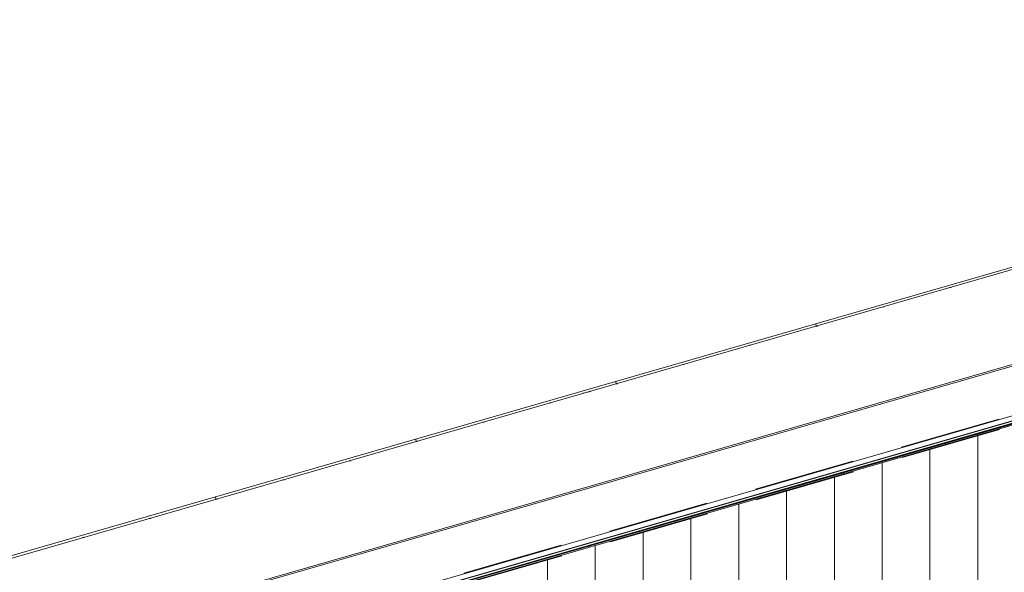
# Model space of a CAD drawing. Header units: millimetres. Extents: x -65 to 293624, y -1905 to 31061.
# Tile 55 of 256: x 36347 to 38406, y 18527 to 19682. Entities that reach past the tile are written whole.
import ezdxf

# ---------------------------------------------------------------- set-up
doc = ezdxf.new("R2010")
doc.units = ezdxf.units.MM
doc.header["$MEASUREMENT"] = 0
doc.linetypes.add('Hidden Line', pattern=[317.5, 211.666667, -105.833333])
for name, color, linetype in [('00 2D joon.AR', 7, 'Continuous'), ('1247 Fassaadi valgusti.AR', 7, 'Continuous'), ('1263 Katuse alusserv.AR', 7, 'Continuous'), ('1263 Katusekate - plekk.AR', 7, 'Continuous'), ('1264 Katusevarustus.AR', 7, 'Continuous')]:
    doc.layers.add(name, color=color, linetype=linetype)

# ---------------------------------------------------------------- blocks, each defined once
blk = doc.blocks.new('*X255', base_point=(-38239, 12361.4))
at = {"layer": '1263 Katuse alusserv.AR', "color": 7, "linetype": 'Continuous', "lineweight": 13}
for p, q in [((38069.5, 18735.3), (38070, 18732.9)), ((37537.5, 18582), (37538.1, 18579.5))]:
    blk.add_line(p, q, dxfattribs=at)
blk.add_point((38070, 18732.9), dxfattribs=at)
blk.add_point((38070, 18732.9), dxfattribs=at)
blk.add_point((38070, 18732.9), dxfattribs=at)
blk.add_point((38070, 18732.9), dxfattribs=at)
blk = doc.blocks.new('*X256', base_point=(-38239, 12361.4))
at = {"layer": '1263 Katuse alusserv.AR', "color": 7, "linetype": 'Continuous', "lineweight": 13}
for p, q in [((38069.5, 18735.3), (38070, 18732.9)), ((37537.5, 18582), (37538.1, 18579.5))]:
    blk.add_line(p, q, dxfattribs=at)
blk.add_point((38070, 18732.9), dxfattribs=at)
blk.add_point((38070, 18732.9), dxfattribs=at)
blk.add_point((38070, 18732.9), dxfattribs=at)
blk.add_point((38070, 18732.9), dxfattribs=at)
blk = doc.blocks.new('*X261', base_point=(-38239, 12361.4))
at = {"layer": '1263 Katuse alusserv.AR', "color": 7, "linetype": 'Continuous', "lineweight": 13}
for p, q in [((38350.6, 18813.8), (38350.6, 18784)), ((38350.6, 18813.8), (38350.6, 18784)), ((38250.6, 18785), (38250.6, 18784)), ((38250.6, 18785), (38250.6, 18784)), ((38250.6, 18784), (38250.6, 18720.1)), ((38250.6, 18784), (38250.6, 18720.1)), ((38350.6, 18784), (38350.6, 18720.1)), ((38350.6, 18784), (38350.6, 18720.1)), ((38150.6, 18756.1), (38150.6, 18720.1)), ((38150.6, 18756.1), (38150.6, 18720.1)), ((38050.6, 18727.3), (38050.6, 18720.1)), ((38050.6, 18727.3), (38050.6, 18720.1)), ((38050.6, 18720.1), (38050.6, 18656.2)), ((38050.6, 18720.1), (38050.6, 18656.2)), ((38150.6, 18720.1), (38150.6, 18656.2)), ((38150.6, 18720.1), (38150.6, 18656.2)), ((38250.6, 18720.1), (38250.6, 18656.2)), ((38250.6, 18720.1), (38250.6, 18656.2)), ((38350.6, 18720.1), (38350.6, 18656.2)), ((38350.6, 18720.1), (38350.6, 18656.2)), ((37950.6, 18698.4), (37950.6, 18656.2)), ((37950.6, 18698.4), (37950.6, 18656.2)), ((37850.6, 18669.6), (37850.6, 18656.2)), ((37850.6, 18669.6), (37850.6, 18656.2)), ((37750.6, 18640.8), (37750.6, 18592.3)), ((37750.6, 18640.8), (37750.6, 18592.3)), ((37850.6, 18656.2), (37850.6, 18592.3)), ((37850.6, 18656.2), (37850.6, 18592.3)), ((37950.6, 18656.2), (37950.6, 18592.3)), ((37950.6, 18656.2), (37950.6, 18592.3)), ((38050.6, 18656.2), (38050.6, 18592.3)), ((38050.6, 18656.2), (38050.6, 18592.3)), ((38150.6, 18656.2), (38150.6, 18592.3)), ((38150.6, 18656.2), (38150.6, 18592.3)), ((38250.6, 18656.2), (38250.6, 18592.3)), ((38250.6, 18656.2), (38250.6, 18592.3)), ((38350.6, 18656.2), (38350.6, 18592.3)), ((38350.6, 18656.2), (38350.6, 18592.3)), ((37650.6, 18611.9), (37650.6, 18592.3)), ((37650.6, 18611.9), (37650.6, 18592.3)), ((37550.6, 18583.1), (37550.6, 18528.4)), ((37550.6, 18583.1), (37550.6, 18528.4)), ((37650.6, 18592.3), (37650.6, 18528.4)), ((37650.6, 18592.3), (37650.6, 18528.4)), ((37750.6, 18592.3), (37750.6, 18528.4)), ((37750.6, 18592.3), (37750.6, 18528.4)), ((37850.6, 18592.3), (37850.6, 18528.4)), ((37850.6, 18592.3), (37850.6, 18528.4)), ((37950.6, 18592.3), (37950.6, 18528.4)), ((37950.6, 18592.3), (37950.6, 18528.4)), ((38050.6, 18592.3), (38050.6, 18528.4)), ((38050.6, 18592.3), (38050.6, 18528.4)), ((38150.6, 18592.3), (38150.6, 18528.4)), ((38150.6, 18592.3), (38150.6, 18528.4)), ((38250.6, 18592.3), (38250.6, 18528.4)), ((38250.6, 18592.3), (38250.6, 18528.4)), ((38350.6, 18592.3), (38350.6, 18528.4)), ((38350.6, 18592.3), (38350.6, 18528.4)), ((37450.6, 18554.3), (37450.6, 18528.4)), ((37450.6, 18554.3), (37450.6, 18528.4)), ((37450.6, 18528.4), (37450.6, 18464.4)), ((37450.6, 18528.4), (37450.6, 18464.4)), ((37550.6, 18528.4), (37550.6, 18464.4)), ((37550.6, 18528.4), (37550.6, 18464.4)), ((37650.6, 18528.4), (37650.6, 18464.4)), ((37650.6, 18528.4), (37650.6, 18464.4)), ((37750.6, 18528.4), (37750.6, 18464.4)), ((37750.6, 18528.4), (37750.6, 18464.4)), ((37850.6, 18528.4), (37850.6, 18464.4)), ((37850.6, 18528.4), (37850.6, 18464.4)), ((37950.6, 18528.4), (37950.6, 18464.4)), ((37950.6, 18528.4), (37950.6, 18464.4)), ((38050.6, 18528.4), (38050.6, 18464.4)), ((38050.6, 18528.4), (38050.6, 18464.4)), ((38150.6, 18528.4), (38150.6, 18464.4)), ((38150.6, 18528.4), (38150.6, 18464.4)), ((38250.6, 18528.4), (38250.6, 18464.4)), ((38250.6, 18528.4), (38250.6, 18464.4)), ((38350.6, 18528.4), (38350.6, 18464.4)), ((38350.6, 18528.4), (38350.6, 18464.4))]:
    blk.add_line(p, q, dxfattribs=at)
blk = doc.blocks.new('*X262', base_point=(-38239, 12361.4))
at = {"layer": '1263 Katuse alusserv.AR', "color": 7, "linetype": 'Continuous', "lineweight": 13}
for p, q in [((38350.6, 18813.8), (38350.6, 18784)), ((38350.6, 18813.8), (38350.6, 18784)), ((38250.6, 18785), (38250.6, 18784)), ((38250.6, 18785), (38250.6, 18784)), ((38250.6, 18784), (38250.6, 18720.1)), ((38250.6, 18784), (38250.6, 18720.1)), ((38350.6, 18784), (38350.6, 18720.1)), ((38350.6, 18784), (38350.6, 18720.1)), ((38150.6, 18756.1), (38150.6, 18720.1)), ((38150.6, 18756.1), (38150.6, 18720.1)), ((38050.6, 18727.3), (38050.6, 18720.1)), ((38050.6, 18727.3), (38050.6, 18720.1)), ((38050.6, 18720.1), (38050.6, 18656.2)), ((38050.6, 18720.1), (38050.6, 18656.2)), ((38150.6, 18720.1), (38150.6, 18656.2)), ((38150.6, 18720.1), (38150.6, 18656.2)), ((38250.6, 18720.1), (38250.6, 18656.2)), ((38250.6, 18720.1), (38250.6, 18656.2)), ((38350.6, 18720.1), (38350.6, 18656.2)), ((38350.6, 18720.1), (38350.6, 18656.2)), ((37950.6, 18698.4), (37950.6, 18656.2)), ((37950.6, 18698.4), (37950.6, 18656.2)), ((37850.6, 18669.6), (37850.6, 18656.2)), ((37850.6, 18669.6), (37850.6, 18656.2)), ((37750.6, 18640.8), (37750.6, 18592.3)), ((37750.6, 18640.8), (37750.6, 18592.3)), ((37850.6, 18656.2), (37850.6, 18592.3)), ((37850.6, 18656.2), (37850.6, 18592.3)), ((37950.6, 18656.2), (37950.6, 18592.3)), ((37950.6, 18656.2), (37950.6, 18592.3)), ((38050.6, 18656.2), (38050.6, 18592.3)), ((38050.6, 18656.2), (38050.6, 18592.3)), ((38150.6, 18656.2), (38150.6, 18592.3)), ((38150.6, 18656.2), (38150.6, 18592.3)), ((38250.6, 18656.2), (38250.6, 18592.3)), ((38250.6, 18656.2), (38250.6, 18592.3)), ((38350.6, 18656.2), (38350.6, 18592.3)), ((38350.6, 18656.2), (38350.6, 18592.3)), ((37650.6, 18611.9), (37650.6, 18592.3)), ((37650.6, 18611.9), (37650.6, 18592.3)), ((37550.6, 18583.1), (37550.6, 18528.4)), ((37550.6, 18583.1), (37550.6, 18528.4)), ((37650.6, 18592.3), (37650.6, 18528.4)), ((37650.6, 18592.3), (37650.6, 18528.4)), ((37750.6, 18592.3), (37750.6, 18528.4)), ((37750.6, 18592.3), (37750.6, 18528.4)), ((37850.6, 18592.3), (37850.6, 18528.4)), ((37850.6, 18592.3), (37850.6, 18528.4)), ((37950.6, 18592.3), (37950.6, 18528.4)), ((37950.6, 18592.3), (37950.6, 18528.4)), ((38050.6, 18592.3), (38050.6, 18528.4)), ((38050.6, 18592.3), (38050.6, 18528.4)), ((38150.6, 18592.3), (38150.6, 18528.4)), ((38150.6, 18592.3), (38150.6, 18528.4)), ((38250.6, 18592.3), (38250.6, 18528.4)), ((38250.6, 18592.3), (38250.6, 18528.4)), ((38350.6, 18592.3), (38350.6, 18528.4)), ((38350.6, 18592.3), (38350.6, 18528.4)), ((37450.6, 18554.3), (37450.6, 18528.4)), ((37450.6, 18554.3), (37450.6, 18528.4)), ((37450.6, 18528.4), (37450.6, 18464.4)), ((37450.6, 18528.4), (37450.6, 18464.4)), ((37550.6, 18528.4), (37550.6, 18464.4)), ((37550.6, 18528.4), (37550.6, 18464.4)), ((37650.6, 18528.4), (37650.6, 18464.4)), ((37650.6, 18528.4), (37650.6, 18464.4)), ((37750.6, 18528.4), (37750.6, 18464.4)), ((37750.6, 18528.4), (37750.6, 18464.4)), ((37850.6, 18528.4), (37850.6, 18464.4)), ((37850.6, 18528.4), (37850.6, 18464.4)), ((37950.6, 18528.4), (37950.6, 18464.4)), ((37950.6, 18528.4), (37950.6, 18464.4)), ((38050.6, 18528.4), (38050.6, 18464.4)), ((38050.6, 18528.4), (38050.6, 18464.4)), ((38150.6, 18528.4), (38150.6, 18464.4)), ((38150.6, 18528.4), (38150.6, 18464.4)), ((38250.6, 18528.4), (38250.6, 18464.4)), ((38250.6, 18528.4), (38250.6, 18464.4)), ((38350.6, 18528.4), (38350.6, 18464.4)), ((38350.6, 18528.4), (38350.6, 18464.4))]:
    blk.add_line(p, q, dxfattribs=at)
blk = doc.blocks.new('Section Element_243_2', base_point=(-38239, 12361.4))
at = {"layer": '1263 Katuse alusserv.AR', "color": 7, "linetype": 'Continuous', "lineweight": 13}
blk.add_line((43926.1, 20421.7), (28538.9, 15984.2), dxfattribs=at)
at = {"layer": '1263 Katuse alusserv.AR', "lineweight": 0}
for name in ['*X255', '*X256', '*X261', '*X262']:
    blk.add_blockref(name, (-38239, 12361.4), dxfattribs=at)
blk = doc.blocks.new('Section Element_248_2', base_point=(-38239, 12361.4))
at = {"layer": '1264 Katusevarustus.AR', "color": 7, "linetype": 'Continuous', "lineweight": 13}
for p, q in [((28395.2, 16072.7), (43896.7, 20538.8)), ((28397.7, 16069.5), (43896.7, 20534.8))]:
    blk.add_line(p, q, dxfattribs=at)
blk = doc.blocks.new('Section Element_257_2', base_point=(-38239, 12361.4))
at = {"layer": '1247 Fassaadi valgusti.AR', "color": 7, "linetype": 'Continuous', "lineweight": 13}
blk.add_line((37862.3, 18677.1), (39377.9, 19114.2), dxfattribs=at)
blk = doc.blocks.new('Section Element_258_2', base_point=(-38239, 12361.4))
at = {"layer": '1247 Fassaadi valgusti.AR', "color": 7, "linetype": 'Continuous', "lineweight": 13}
blk.add_line((36346.8, 18240.1), (37862.3, 18677.1), dxfattribs=at)
blk = doc.blocks.new('*X350', base_point=(-38239, 12361.4))
at = {"layer": '1263 Katusekate - plekk.AR', "color": 7, "linetype": 'Continuous', "lineweight": 13}
for p, q in [((38294.6, 19122.3), (38291.5, 19122.3)), ((38152, 19082.1), (38155.1, 19082.1)), ((38155.1, 19082.1), (38152, 19082.1)), ((38015.7, 19041.8), (38012.6, 19041.8)), ((38015.7, 19041.8), (38012.6, 19041.8)), ((37876.2, 19001.6), (37873.1, 19001.6)), ((37733.6, 18961.4), (37736.7, 18961.4)), ((37736.7, 18961.4), (37733.6, 18961.4)), ((37541.2, 18905), (37524.4, 18901.1)), ((37597.2, 18921.2), (37594.1, 18921.2)), ((37597.2, 18921.2), (37594.1, 18921.2)), ((37457.8, 18880.9), (37454.7, 18880.9)), ((37318.3, 18840.7), (37315.2, 18840.7)), ((37315.2, 18840.7), (37318.3, 18840.7)), ((37178.8, 18800.5), (37175.7, 18800.5)), ((37178.8, 18800.5), (37175.7, 18800.5)), ((37039.3, 18760.2), (37036.2, 18760.2)), ((36896.8, 18720), (36899.9, 18720)), ((36899.9, 18720), (36896.8, 18720)), ((36760.4, 18679.8), (36757.3, 18679.8)), ((36760.4, 18679.8), (36757.3, 18679.8)), ((36620.9, 18639.6), (36617.8, 18639.6)), ((36478.3, 18599.3), (36481.4, 18599.3)), ((36481.4, 18599.3), (36478.3, 18599.3))]:
    blk.add_line(p, q, dxfattribs=at)
blk = doc.blocks.new('*X351', base_point=(-38239, 12361.4))
at = {"layer": '1263 Katusekate - plekk.AR', "color": 7, "linetype": 'Continuous', "lineweight": 13}
for p, q in [((38294.6, 19122.3), (38291.5, 19122.3)), ((38152, 19082.1), (38155.1, 19082.1)), ((38155.1, 19082.1), (38152, 19082.1)), ((38015.7, 19041.8), (38012.6, 19041.8)), ((38015.7, 19041.8), (38012.6, 19041.8)), ((37876.2, 19001.6), (37873.1, 19001.6)), ((37733.6, 18961.4), (37736.7, 18961.4)), ((37736.7, 18961.4), (37733.6, 18961.4)), ((37541.2, 18905), (37524.4, 18901.1)), ((37597.2, 18921.2), (37594.1, 18921.2)), ((37597.2, 18921.2), (37594.1, 18921.2)), ((37457.8, 18880.9), (37454.7, 18880.9)), ((37318.3, 18840.7), (37315.2, 18840.7)), ((37315.2, 18840.7), (37318.3, 18840.7)), ((37178.8, 18800.5), (37175.7, 18800.5)), ((37178.8, 18800.5), (37175.7, 18800.5)), ((37039.3, 18760.2), (37036.2, 18760.2)), ((36896.8, 18720), (36899.9, 18720)), ((36899.9, 18720), (36896.8, 18720)), ((36760.4, 18679.8), (36757.3, 18679.8)), ((36760.4, 18679.8), (36757.3, 18679.8)), ((36620.9, 18639.6), (36617.8, 18639.6)), ((36478.3, 18599.3), (36481.4, 18599.3)), ((36481.4, 18599.3), (36478.3, 18599.3))]:
    blk.add_line(p, q, dxfattribs=at)
blk = doc.blocks.new('*X352', base_point=(-38239, 12361.4))
at = {"layer": '1263 Katusekate - plekk.AR', "color": 7, "linetype": 'Continuous', "lineweight": 13}
for p, q in [((38011.8, 19046.7), (38012.6, 19041.8)), ((37593.4, 18926.1), (37594.1, 18921.2)), ((37175, 18805.4), (37175.7, 18800.5)), ((36756.6, 18684.7), (36757.3, 18679.8))]:
    blk.add_line(p, q, dxfattribs=at)
blk = doc.blocks.new('Section Element_278_2', base_point=(-38239, 12361.4))
at = {"layer": '1263 Katusekate - plekk.AR', "color": 7, "linetype": 'Continuous', "lineweight": 13}
for p, q in [((28388.1, 16271.1), (43885.6, 20740.8)), ((43885.6, 20735.7), (28388.1, 16266))]:
    blk.add_line(p, q, dxfattribs=at)
at = {"layer": '1263 Katusekate - plekk.AR', "lineweight": 0}
for name in ['*X352', '*X350', '*X351']:
    blk.add_blockref(name, (-38239, 12361.4), dxfattribs=at)
blk = doc.blocks.new('Section Element_1030_2', base_point=(-38239, 12361.4))
at = {"layer": '1264 Katusevarustus.AR', "color": 7, "linetype": 'Continuous', "lineweight": 13}
for p, q in [((28398.2, 15966.3), (43896.7, 20431.5)), ((28468.1, 15975.6), (43904.9, 20423.1)), ((28470.6, 15976.1), (43905.9, 20423.2)), ((32245.7, 17057.4), (43926.1, 20422.6)), ((33769.8, 17502.5), (43907.9, 20423.3)), ((33789, 17502.5), (43926.1, 20423))]:
    blk.add_line(p, q, dxfattribs=at)

msp = doc.modelspace()

# ---------------------------------------------------------------- linework, layer by layer
at = {"layer": '00 2D joon.AR', "color": 41, "linetype": 'Hidden Line', "lineweight": 13, "true_color": 0xffeda8, "flags": 128}
msp.add_lwpolyline([(43885.6, 20430.4), (28538.2, 16005.9), (28544.2, 15985.2), (43891.6, 20409.6)], close=True, dxfattribs=at)

# ---------------------------------------------------------------- block references
at = {"layer": '1247 Fassaadi valgusti.AR', "lineweight": 0}
for name in ['Section Element_257_2', 'Section Element_258_2']:
    msp.add_blockref(name, (-38239, 12361.4), dxfattribs=at)
at = {"layer": '1263 Katuse alusserv.AR', "lineweight": 0}
msp.add_blockref('Section Element_243_2', (-38239, 12361.4), dxfattribs=at)
at = {"layer": '1263 Katusekate - plekk.AR', "lineweight": 0}
msp.add_blockref('Section Element_278_2', (-38239, 12361.4), dxfattribs=at)
at = {"layer": '1264 Katusevarustus.AR', "lineweight": 0}
for name in ['Section Element_248_2', 'Section Element_1030_2']:
    msp.add_blockref(name, (-38239, 12361.4), dxfattribs=at)

doc.saveas('drawing.dxf')
